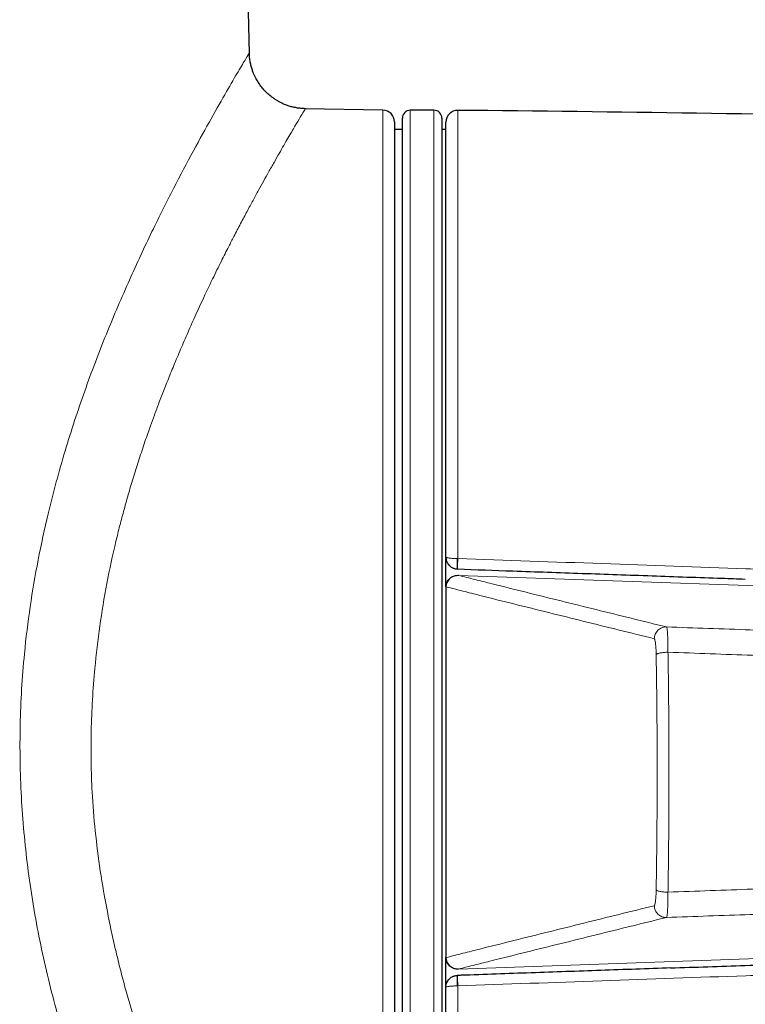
# Model space of a CAD drawing. Header units: millimetres. Extents: x 8 to 834, y 12 to 760.
# Tile 55 of 65: x 455 to 474, y 569 to 594. Entities that reach past the tile are written whole.
import ezdxf

# ---------------------------------------------------------------- set-up
doc = ezdxf.new("R2010")
doc.units = ezdxf.units.MM

msp = doc.modelspace()

# ---------------------------------------------------------------- linework, layer by layer
at = {"color": 7, "linetype": 'Continuous', "lineweight": 30}
for p, q in [((461.13, 592.999), (460.168, 635.3)), ((464.505, 591.573), (462.542, 591.607)), ((465.8, 591.568), (465.2, 591.568)), ((464.8, 591.273), (464.8, 574.818)), ((465, 558.268), (465, 591.368)), ((466, 591.368), (466, 558.268)), ((466.1, 580.263), (466.1, 591.265)), ((465, 591.085), (464.8, 591.085)), ((466.1, 591.085), (466, 591.085)), ((466.1, 579.511), (466.1, 580.259)), ((466.389, 579.96), (466.397, 579.96)), ((466.1, 579.51), (466.1, 579.501)), ((466.1, 579.501), (466.1, 570.135)), ((464.8, 574.818), (464.8, 558.363)), ((466.1, 570.135), (466.1, 570.125)), ((466.1, 569.376), (466.1, 570.124)), ((466.394, 569.675), (466.389, 569.675)), ((466.394, 569.675), (466.394, 569.675)), ((466.1, 558.37), (466.1, 569.373))]:
    msp.add_line(p, q, dxfattribs=at)
at = {"color": 252, "linetype": 'Continuous', "lineweight": 0}
for p, q in [((464.505, 558.063), (464.505, 591.573)), ((465.2, 591.568), (465.2, 558.068)), ((465.8, 558.068), (465.8, 591.568)), ((466.403, 591.565), (466.403, 580.224)), ((466.39, 580.225), (466.403, 580.224)), ((466.41, 579.813), (466.41, 579.801)), ((466.41, 579.801), (466.418, 579.799)), ((490.148, 578.97), (466.418, 579.799)), ((466.109, 579.508), (466.1, 579.51)), ((490.148, 570.665), (466.418, 569.837)), ((466.1, 570.125), (466.109, 570.128)), ((466.418, 569.837), (466.41, 569.835)), ((466.41, 569.835), (466.41, 569.823)), ((466.403, 569.411), (466.39, 569.411)), ((466.403, 569.411), (466.403, 558.07))]:
    msp.add_line(p, q, dxfattribs=at)
at = {"color": 7, "linetype": 'Continuous', "lineweight": 30}
for centre, radius, start, end in [((464.5, 591.273), 0.3, 0, 89), ((465.2, 591.368), 0.2, 90, 180), ((465.8, 591.368), 0.2, 0, 90), ((466.4, 591.265), 0.3, 89.4827, 180), ((457.366, -409.27), 1000.876, 88.099513, 89.482671)]:
    msp.add_arc(centre, radius, start, end, dxfattribs=at)
at = {"color": 252, "linetype": 'Continuous', "lineweight": 0}
for centre, radius, start, end in [((467.866, 580.091), 1.482, 174.8398, 185.0746), ((495.104, 579.137), 28.722, 177.8309, 178.3587), ((466.409, 579.499), 0.3, 88.2773, 178.3257), ((466.409, 570.137), 0.3, 181.6821, 271.7149), ((467.751, 569.543), 1.368, 174.4533, 185.5467), ((496.724, 570.552), 30.343, 181.6555, 182.1551)]:
    msp.add_arc(centre, radius, start, end, dxfattribs=at)
for points, knots in [([(461.946, 556.619), (461.945, 556.62), (461.944, 556.622), (461.822, 556.815), (461.641, 557.106), (461.435, 557.442), (461.147, 557.918), (460.756, 558.572), (460.25, 559.446), (459.687, 560.467), (459.122, 561.547), (458.58, 562.638), (458.083, 563.706), (457.602, 564.825), (457.144, 565.996), (456.667, 567.356), (456.201, 568.904), (455.793, 570.645), (455.504, 572.408), (455.342, 574.202), (455.311, 576.013), (455.408, 577.624), (455.578, 579.014), (455.782, 580.199), (456.071, 581.524), (456.461, 582.965), (456.961, 584.487), (457.515, 585.934), (458.094, 587.281), (458.668, 588.512), (459.215, 589.606), (459.723, 590.561), (460.18, 591.385), (460.565, 592.063), (460.864, 592.575), (461.052, 592.89), (461.137, 593.029), (461.122, 593.004), (461.119, 592.999)], [0, 0, 0, 0, 0.021835, 0.052964, 0.073859, 0.094973, 0.116397, 0.147155, 0.178014, 0.209214, 0.240988, 0.266456, 0.291483, 0.316188, 0.340692, 0.365121, 0.397788, 0.429397, 0.460333, 0.491006, 0.522314, 0.553518, 0.574499, 0.595772, 0.617462, 0.648015, 0.678818, 0.710155, 0.742298, 0.773715, 0.804708, 0.835514, 0.866377, 0.89824, 0.929487, 0.960431, 0.991393, 1, 1, 1, 1]), ([(462.542, 591.598), (462.543, 591.6), (462.548, 591.607), (462.507, 591.541), (462.422, 591.401), (462.312, 591.216), (462.202, 591.028), (462.107, 590.866), (462.002, 590.682), (461.885, 590.478), (461.756, 590.251), (461.626, 590.019), (461.494, 589.783), (461.363, 589.546), (461.222, 589.287), (461.071, 589.006), (460.909, 588.701), (460.754, 588.403), (460.591, 588.086), (460.412, 587.731), (460.19, 587.28), (459.933, 586.738), (459.684, 586.194), (459.463, 585.69), (459.286, 585.272), (459.124, 584.878), (458.978, 584.511), (458.848, 584.174), (458.733, 583.869), (458.615, 583.544), (458.486, 583.175), (458.345, 582.75), (458.208, 582.317), (458.08, 581.891), (457.963, 581.473), (457.854, 581.065), (457.7, 580.445), (457.52, 579.603), (457.341, 578.528), (457.225, 577.543), (457.157, 576.655), (457.125, 575.866), (457.123, 575.086), (457.152, 574.242), (457.226, 573.319), (457.355, 572.308), (457.498, 571.479), (457.629, 570.836), (457.731, 570.382), (457.841, 569.926), (457.96, 569.468), (458.089, 569.008), (458.227, 568.547), (458.386, 568.049), (458.572, 567.505), (458.79, 566.905), (459.033, 566.274), (459.293, 565.636), (459.53, 565.087), (459.731, 564.633), (459.899, 564.265), (460.067, 563.905), (460.237, 563.554), (460.406, 563.212), (460.684, 562.672), (461.052, 561.977), (461.482, 561.184), (461.802, 560.613), (462.03, 560.215), (462.183, 559.95), (462.326, 559.707), (462.463, 559.478), (462.641, 559.181), (462.843, 558.847), (463.04, 558.524), (463.19, 558.282), (463.289, 558.125), (463.34, 558.046), (463.338, 558.05), (463.337, 558.052)], [0, 0, 0, 0, 0.008911, 0.029295, 0.050095, 0.071343, 0.082147, 0.093074, 0.104128, 0.115311, 0.126628, 0.138081, 0.147445, 0.157131, 0.167143, 0.177482, 0.188147, 0.199142, 0.207351, 0.218763, 0.232112, 0.2474, 0.264627, 0.275966, 0.286445, 0.296066, 0.304827, 0.312729, 0.31977, 0.325951, 0.334884, 0.344521, 0.353841, 0.362845, 0.371533, 0.379908, 0.38797, 0.409164, 0.429815, 0.449958, 0.464757, 0.47931, 0.493636, 0.507754, 0.525844, 0.544679, 0.564296, 0.572952, 0.58176, 0.590722, 0.59984, 0.609115, 0.61855, 0.628146, 0.64015, 0.653169, 0.667206, 0.68226, 0.697083, 0.706237, 0.715393, 0.724552, 0.733714, 0.742879, 0.752046, 0.77833, 0.803404, 0.827283, 0.838131, 0.848718, 0.859046, 0.869116, 0.879878, 0.902311, 0.924339, 0.945994, 0.96731, 0.988324, 1, 1, 1, 1]), ([(466.1, 580.263), (466.1, 580.263), (466.1, 580.261), (466.101, 580.259), (466.106, 580.256), (466.111, 580.253), (466.116, 580.251), (466.121, 580.249), (466.131, 580.246), (466.15, 580.242), (466.181, 580.237), (466.218, 580.233), (466.253, 580.23), (466.287, 580.227), (466.319, 580.226), (466.353, 580.225), (466.377, 580.225), (466.39, 580.225)], [0, 0, 0, 0, 0.0072902, 0.0763998, 0.1460948, 0.1864217, 0.2268675, 0.2560464, 0.2852718, 0.3995631, 0.5170687, 0.615094, 0.7155776, 0.7827204, 0.8507662, 0.9247225, 1, 1, 1, 1]), ([(466.403, 580.224), (467.616, 580.182), (470.044, 580.096), (473.121, 579.988), (475.632, 579.899), (477.579, 579.831), (479.526, 579.763), (481.473, 579.695), (483.42, 579.627), (485.367, 579.559), (487.314, 579.491), (488.612, 579.446), (489.261, 579.423)], [0, 0, 0, 0, 0.159284, 0.318569, 0.403744, 0.488919, 0.574095, 0.659272, 0.744453, 0.829634, 0.914817, 1, 1, 1, 1]), ([(466.418, 579.799), (466.418, 579.799), (466.558, 579.764), (466.84, 579.694), (467.41, 579.55), (468.136, 579.37), (469.015, 579.152), (470.198, 578.86), (471.087, 578.64), (471.68, 578.493)], [0, 0, 0, 0, 0.000001, 0.082385, 0.164769, 0.329538, 0.497154, 0.664769, 1, 1, 1, 1]), ([(471.372, 578.195), (470.779, 578.342), (469.889, 578.562), (468.706, 578.856), (467.827, 579.074), (467.102, 579.256), (466.53, 579.401), (466.25, 579.472), (466.109, 579.508)], [0, 0, 0, 0, 0.335226, 0.502839, 0.670451, 0.835226, 0.917613, 1, 1, 1, 1]), ([(471.68, 578.493), (471.68, 578.493), (471.682, 578.493), (471.686, 578.488), (471.692, 578.47), (471.697, 578.443), (471.701, 578.406), (471.706, 578.36), (471.709, 578.305), (471.712, 578.242), (471.715, 578.173), (471.717, 578.098), (471.718, 578.02), (471.719, 577.938), (471.719, 577.882), (471.719, 577.854), (471.719, 577.854)], [0, 0, 0, 0, 0.000056, 0.084127, 0.168468, 0.25254, 0.336651, 0.421032, 0.505142, 0.589261, 0.673651, 0.757768, 0.838414, 0.9193, 0.999944, 1, 1, 1, 1]), ([(486.683, 578.001), (486.4, 578.01), (485.835, 578.027), (484.986, 578.053), (484.136, 578.08), (483.286, 578.106), (482.44, 578.133), (481.597, 578.16), (480.757, 578.187), (479.917, 578.214), (479.005, 578.244), (478.022, 578.277), (476.969, 578.312), (475.914, 578.347), (474.857, 578.383), (473.8, 578.42), (472.741, 578.456), (472.034, 578.481), (471.68, 578.493)], [0, 0, 0, 0, 0.057372, 0.1145982, 0.1717097, 0.2287397, 0.2857252, 0.3416902, 0.3976679, 0.4536669, 0.5096942, 0.579598, 0.6495487, 0.7195397, 0.7895651, 0.8596279, 0.929752, 1, 1, 1, 1]), ([(471.42, 577.794), (471.419, 577.821), (471.418, 577.874), (471.415, 577.948), (471.41, 578.017), (471.404, 578.078), (471.397, 578.127), (471.389, 578.164), (471.38, 578.189), (471.375, 578.193), (471.372, 578.195)], [0, 0, 0, 0, 0.120937, 0.241878, 0.368141, 0.494408, 0.620763, 0.74712, 0.873559, 1, 1, 1, 1]), ([(471.42, 571.841), (471.422, 571.974), (471.426, 572.239), (471.432, 572.639), (471.436, 573.04), (471.44, 573.443), (471.442, 573.847), (471.444, 574.252), (471.445, 574.657), (471.445, 575.069), (471.444, 575.488), (471.442, 575.914), (471.438, 576.338), (471.435, 576.707), (471.431, 577.021), (471.428, 577.279), (471.424, 577.537), (471.421, 577.709), (471.42, 577.794)], [0, 0, 0, 0, 0.06759, 0.135205, 0.20282, 0.27041, 0.338, 0.405615, 0.47323, 0.54082, 0.611883, 0.682976, 0.754068, 0.825131, 0.86882, 0.91251, 0.956255, 1, 1, 1, 1]), ([(471.719, 577.854), (471.72, 577.766), (471.723, 577.592), (471.727, 577.329), (471.73, 577.065), (471.734, 576.752), (471.737, 576.39), (471.74, 575.978), (471.743, 575.565), (471.744, 575.152), (471.744, 574.739), (471.743, 574.326), (471.742, 573.913), (471.739, 573.494), (471.736, 573.068), (471.731, 572.637), (471.726, 572.208), (471.721, 571.924), (471.719, 571.782)], [0, 0, 0, 0, 0.043687, 0.087374, 0.131117, 0.17486, 0.24245, 0.310065, 0.377681, 0.44527, 0.51286, 0.580475, 0.648091, 0.71568, 0.786745, 0.85784, 0.928935, 1, 1, 1, 1]), ([(471.719, 577.854), (472.075, 577.841), (472.788, 577.815), (473.856, 577.776), (474.922, 577.738), (475.987, 577.7), (477.051, 577.662), (478.113, 577.625), (479.107, 577.591), (480.034, 577.559), (480.894, 577.53), (481.753, 577.501), (482.611, 577.473), (483.462, 577.444), (484.307, 577.417), (485.146, 577.39), (485.983, 577.363), (486.54, 577.345), (486.819, 577.336)], [0, 0, 0, 0, 0.070365, 0.140644, 0.210842, 0.280975, 0.351057, 0.421106, 0.491138, 0.548032, 0.604933, 0.661847, 0.718786, 0.775759, 0.831757, 0.887797, 0.943879, 1, 1, 1, 1]), ([(471.719, 571.782), (472.075, 571.795), (472.788, 571.821), (473.856, 571.86), (474.922, 571.898), (475.987, 571.936), (477.051, 571.973), (478.113, 572.01), (479.107, 572.044), (480.034, 572.076), (480.894, 572.105), (481.753, 572.134), (482.611, 572.163), (483.462, 572.191), (484.307, 572.219), (485.146, 572.246), (485.983, 572.273), (486.54, 572.29), (486.819, 572.299)], [0, 0, 0, 0, 0.070365, 0.140644, 0.210842, 0.280975, 0.351057, 0.421106, 0.491138, 0.548032, 0.604933, 0.661847, 0.718786, 0.775759, 0.831757, 0.887797, 0.943879, 1, 1, 1, 1]), ([(471.372, 571.44), (471.375, 571.443), (471.38, 571.447), (471.389, 571.471), (471.397, 571.508), (471.404, 571.558), (471.41, 571.618), (471.415, 571.687), (471.418, 571.762), (471.419, 571.815), (471.42, 571.841)], [0, 0, 0, 0, 0.126352, 0.252705, 0.379074, 0.505442, 0.631722, 0.757999, 0.879, 1, 1, 1, 1]), ([(471.719, 571.782), (471.719, 571.782), (471.719, 571.753), (471.719, 571.697), (471.718, 571.616), (471.717, 571.537), (471.715, 571.463), (471.712, 571.393), (471.709, 571.331), (471.706, 571.276), (471.701, 571.23), (471.697, 571.193), (471.692, 571.165), (471.686, 571.148), (471.682, 571.143), (471.68, 571.142), (471.68, 571.142)], [0, 0, 0, 0, 0.000056, 0.0807, 0.161586, 0.242232, 0.326349, 0.410739, 0.494858, 0.578968, 0.663349, 0.74746, 0.831532, 0.915873, 0.999944, 1, 1, 1, 1]), ([(486.683, 571.634), (486.4, 571.626), (485.835, 571.608), (484.986, 571.582), (484.136, 571.556), (483.286, 571.529), (482.44, 571.503), (481.597, 571.476), (480.757, 571.449), (479.917, 571.421), (479.005, 571.391), (478.022, 571.359), (476.969, 571.324), (475.914, 571.288), (474.857, 571.252), (473.8, 571.216), (472.741, 571.179), (472.034, 571.155), (471.68, 571.142)], [0, 0, 0, 0, 0.057372, 0.1145982, 0.1717097, 0.2287397, 0.2857252, 0.3416902, 0.3976679, 0.4536669, 0.5096942, 0.579598, 0.6495487, 0.7195397, 0.7895651, 0.8596279, 0.929752, 1, 1, 1, 1]), ([(466.109, 570.128), (466.25, 570.163), (466.53, 570.235), (467.102, 570.38), (467.827, 570.561), (468.706, 570.78), (469.889, 571.073), (470.779, 571.294), (471.372, 571.44)], [0, 0, 0, 0, 0.082387, 0.164774, 0.329548, 0.497161, 0.664774, 1, 1, 1, 1]), ([(471.68, 571.142), (471.087, 570.996), (470.198, 570.776), (469.015, 570.483), (468.136, 570.266), (467.41, 570.085), (466.84, 569.942), (466.558, 569.871), (466.418, 569.837), (466.418, 569.837)], [0, 0, 0, 0, 0.335231, 0.502846, 0.670462, 0.83523, 0.917614, 0.999999, 1, 1, 1, 1]), ([(489.261, 570.213), (488.612, 570.19), (487.315, 570.145), (485.368, 570.077), (483.421, 570.009), (481.474, 569.941), (479.527, 569.873), (477.58, 569.805), (475.632, 569.736), (473.121, 569.648), (470.044, 569.54), (467.616, 569.454), (466.403, 569.411)], [0, 0, 0, 0, 0.085175, 0.170351, 0.255526, 0.340705, 0.425884, 0.511066, 0.596248, 0.681431, 0.840714, 1, 1, 1, 1]), ([(466.1, 569.373), (466.1, 569.373), (466.1, 569.374), (466.101, 569.377), (466.106, 569.38), (466.111, 569.383), (466.116, 569.385), (466.121, 569.386), (466.131, 569.389), (466.15, 569.394), (466.181, 569.399), (466.218, 569.403), (466.253, 569.406), (466.287, 569.408), (466.319, 569.409), (466.353, 569.411), (466.377, 569.411), (466.39, 569.411)], [0, 0, 0, 0, 0.00729, 0.0764, 0.146095, 0.186422, 0.226867, 0.256046, 0.285272, 0.399563, 0.517069, 0.615094, 0.715578, 0.78272, 0.850766, 0.924723, 1, 1, 1, 1])]:
    msp.add_open_spline(points, degree=3, knots=knots, dxfattribs=at)
at = {"color": 7, "linetype": 'Continuous', "lineweight": 30}
for points, knots in [([(462.548, 591.607), (462.509, 591.609), (462.433, 591.612), (462.321, 591.628), (462.215, 591.65), (462.116, 591.68), (462.024, 591.714), (461.941, 591.752), (461.865, 591.791), (461.795, 591.833), (461.731, 591.877), (461.674, 591.92), (461.624, 591.962), (461.578, 592.003), (461.536, 592.045), (461.498, 592.087), (461.46, 592.13), (461.425, 592.175), (461.391, 592.221), (461.36, 592.267), (461.331, 592.314), (461.301, 592.367), (461.269, 592.43), (461.236, 592.504), (461.204, 592.588), (461.176, 592.682), (461.152, 592.786), (461.135, 592.899), (461.132, 592.977), (461.13, 593.017)], [0, 0, 0, 0, 0.052586, 0.103586, 0.152654, 0.199479, 0.243787, 0.285346, 0.323963, 0.359484, 0.396138, 0.428469, 0.457278, 0.484974, 0.511676, 0.537363, 0.562021, 0.589477, 0.615512, 0.640129, 0.663899, 0.691319, 0.723306, 0.759741, 0.800443, 0.845167, 0.8936, 0.94536, 1, 1, 1, 1]), ([(466.1, 580.263), (466.1, 580.262), (466.1, 580.24), (466.104, 580.207), (466.115, 580.166), (466.129, 580.13), (466.151, 580.092), (466.182, 580.053), (466.218, 580.021), (466.253, 579.998), (466.287, 579.982), (466.319, 579.971), (466.353, 579.963), (466.377, 579.961), (466.39, 579.96)], [0, 0, 0, 0, 0.0072958, 0.1462167, 0.2267765, 0.2918733, 0.4044246, 0.5169297, 0.6161985, 0.7154292, 0.7830525, 0.8506685, 0.9253369, 1, 1, 1, 1]), ([(466.1, 579.51), (466.102, 579.527), (466.104, 579.561), (466.119, 579.609), (466.141, 579.655), (466.171, 579.696), (466.207, 579.732), (466.248, 579.761), (466.294, 579.783), (466.345, 579.797), (466.384, 579.801), (466.407, 579.801), (466.41, 579.801)], [0, 0, 0, 0, 0.106987, 0.213975, 0.320959, 0.427944, 0.534988, 0.642031, 0.7492, 0.85637, 0.976697, 1, 1, 1, 1]), ([(466.394, 579.96), (466.86, 579.944), (467.912, 579.907), (469.553, 579.85), (471.316, 579.788), (472.69, 579.74), (473.476, 579.713), (473.673, 579.706)], [0, 0, 0, 0, 0.1919067, 0.4338351, 0.6761011, 0.9187064, 1, 1, 1, 1]), ([(471.786, 569.864), (472.415, 569.886), (473.694, 569.93), (475.622, 569.997), (477.568, 570.065), (479.515, 570.132), (481.462, 570.2), (483.408, 570.267), (485.355, 570.335), (487.301, 570.402), (488.599, 570.447), (489.248, 570.469)], [0, 0, 0, 0, 0.108184, 0.219656, 0.331128, 0.442602, 0.554076, 0.665556, 0.777036, 0.888518, 1, 1, 1, 1]), ([(466.41, 569.835), (466.407, 569.835), (466.384, 569.834), (466.345, 569.838), (466.294, 569.853), (466.248, 569.874), (466.207, 569.904), (466.171, 569.939), (466.141, 569.981), (466.119, 570.026), (466.104, 570.075), (466.102, 570.109), (466.1, 570.125)], [0, 0, 0, 0, 0.023303, 0.14363, 0.2508, 0.357969, 0.465012, 0.572056, 0.679041, 0.786025, 0.893013, 1, 1, 1, 1]), ([(471.79, 569.864), (471.2, 569.843), (470.021, 569.802), (468.255, 569.74), (467.046, 569.698), (466.426, 569.676), (466.394, 569.675)], [0, 0, 0, 0, 0.3278883, 0.655315, 0.9822824, 1, 1, 1, 1]), ([(466.1, 569.373), (466.1, 569.374), (466.1, 569.395), (466.104, 569.429), (466.115, 569.47), (466.129, 569.505), (466.151, 569.544), (466.182, 569.582), (466.218, 569.615), (466.253, 569.638), (466.287, 569.654), (466.319, 569.665), (466.353, 569.673), (466.377, 569.674), (466.39, 569.675)], [0, 0, 0, 0, 0.0072957, 0.1462137, 0.2267718, 0.2918673, 0.4029174, 0.5169273, 0.6149483, 0.7154301, 0.7825984, 0.8506683, 0.9246758, 1, 1, 1, 1])]:
    msp.add_open_spline(points, degree=3, knots=knots, dxfattribs=at)
at = {"color": 252, "linetype": 'Continuous', "lineweight": 0}
for points in [[(471.372, 578.195), (471.373, 578.215), (471.376, 578.255), (471.394, 578.312), (471.423, 578.365), (471.462, 578.411), (471.509, 578.448), (471.563, 578.475), (471.621, 578.492), (471.661, 578.493), (471.68, 578.493)], [(471.42, 577.794), (471.423, 577.798), (471.428, 577.805), (471.449, 577.816), (471.479, 577.826), (471.516, 577.835), (471.561, 577.842), (471.611, 577.848), (471.664, 577.852), (471.701, 577.853), (471.719, 577.854)], [(471.42, 571.841), (471.423, 571.837), (471.428, 571.83), (471.449, 571.819), (471.479, 571.809), (471.516, 571.801), (471.561, 571.793), (471.61, 571.787), (471.664, 571.783), (471.7, 571.782), (471.719, 571.782)], [(471.372, 571.44), (471.373, 571.42), (471.376, 571.381), (471.394, 571.323), (471.423, 571.27), (471.462, 571.225), (471.509, 571.187), (471.563, 571.16), (471.621, 571.144), (471.661, 571.143), (471.68, 571.142)]]:
    msp.add_open_spline(points, degree=3, dxfattribs=at)

doc.saveas('drawing.dxf')
